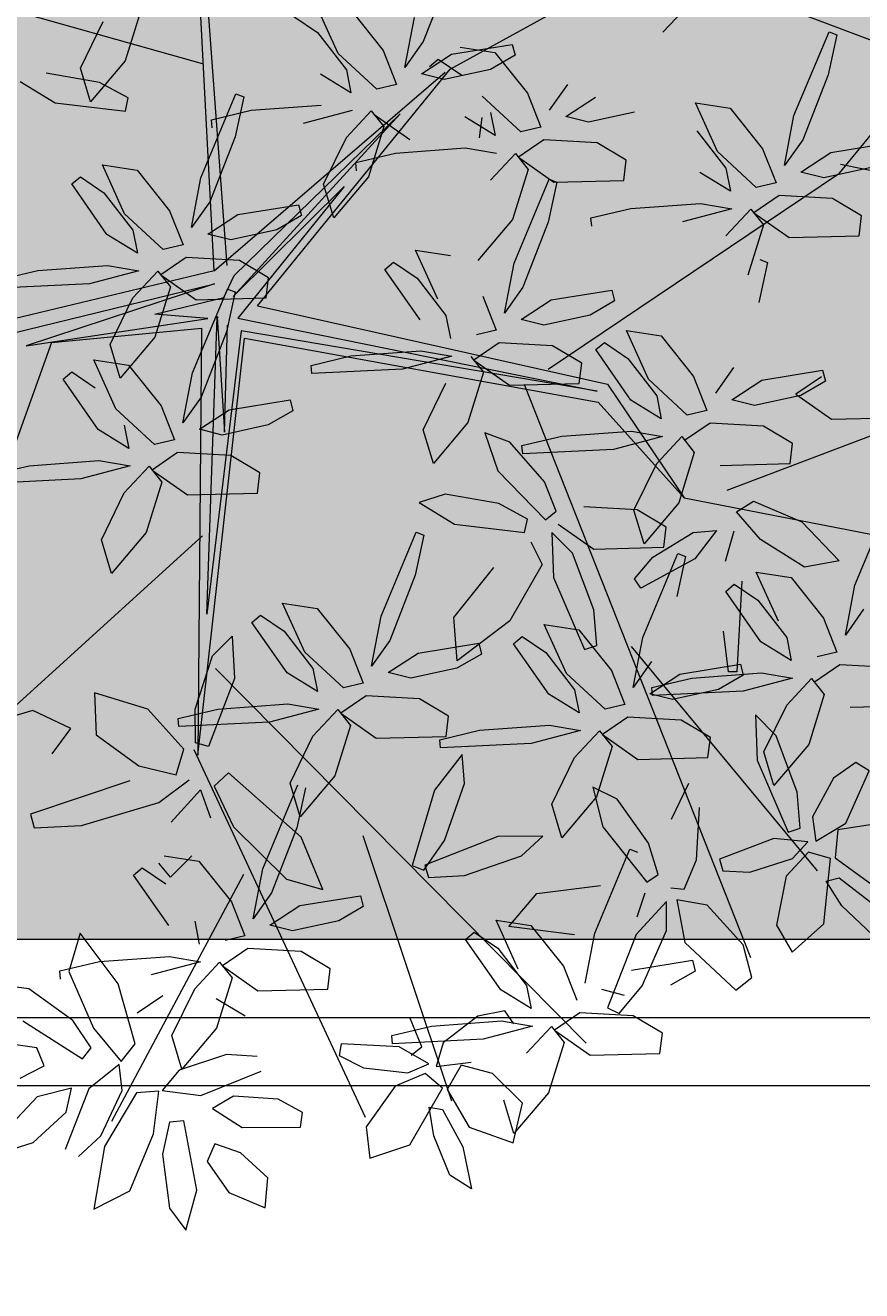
# Model space of a CAD drawing. Header units: millimetres. Extents: x -1567 to 968, y -503 to 481.
# Tile 126 of 145: x -477.54 to -476.48, y -100.86 to -99.25. Entities that reach past the tile are written whole.
import ezdxf

# ---------------------------------------------------------------- set-up
doc = ezdxf.new("R2010")
doc.units = ezdxf.units.MM
doc.layers.get('0').update_dxf_attribs({"lineweight": 0})
doc.layers.add('.', color=7, linetype='Continuous', lineweight=0)
doc.layers.add('cota', color=253, linetype='Continuous', lineweight=0)
doc.layers.add('ARBOLES', color=2, linetype='Continuous')
doc.layers.add('Hatch Jardin', color=64, linetype='Continuous', lineweight=0, true_color=0x729900)
doc.styles.get("Standard").update_dxf_attribs({"font": 'arial.ttf'})

# ---------------------------------------------------------------- blocks, each defined once
blk = doc.blocks.new('ARR2')
at = {"layer": 'ARBOLES', "color": 82, "lineweight": 5, "true_color": 0x49ca12}
for p, q in [((2740.9134, 1214.7457), (2739.7186, 1215.0803)), ((2740.9352, 1214.3642), (2740.9083, 1214.8699)), ((2740.9588, 1214.3743), (2740.9225, 1214.8658)), ((2740.7999, 1214.8436), (2740.7711, 1214.751)), ((2740.6886, 1214.7374), (2740.7306, 1214.8236)), ((2740.7073, 1214.6755), (2740.6886, 1214.7374)), ((2740.7711, 1214.751), (2740.7073, 1214.6755)), ((2740.5776, 1214.7132), (2740.6423, 1214.6736)), ((2740.7238, 1214.7113), (2740.6253, 1214.7284)), ((2740.7768, 1214.6826), (2740.7238, 1214.7113)), ((2740.9106, 1214.5358), (2740.975, 1214.6902)), ((2740.975, 1214.6902), (2740.9894, 1214.6849)), ((2740.6423, 1214.6736), (2740.7715, 1214.6582)), ((2740.7715, 1214.6582), (2740.7768, 1214.6826)), ((2740.9894, 1214.6849), (2740.9734, 1214.6113)), ((2740.93, 1214.6426), (2741.0033, 1214.6599)), ((2740.9314, 1214.6274), (2740.93, 1214.6426)), ((2740.9734, 1214.6113), (2740.9268, 1214.4911)), ((2740.7292, 1214.5596), (2740.7932, 1214.5498)), ((2740.7699, 1214.4695), (2740.7292, 1214.5596)), ((2740.7932, 1214.5498), (2740.8529, 1214.4748)), ((2740.6728, 1214.5242), (2740.6887, 1214.5376)), ((2740.6887, 1214.5376), (2740.7319, 1214.508)), ((2740.8932, 1214.4438), (2740.9106, 1214.5358)), ((2740.7374, 1214.4311), (2740.6728, 1214.5242)), ((2740.7319, 1214.508), (2740.7852, 1214.4391)), ((2740.9268, 1214.4911), (2740.8932, 1214.4438)), ((2740.8411, 1214.4037), (2740.7699, 1214.4695)), ((2740.8529, 1214.4748), (2740.8776, 1214.4122)), ((2740.7852, 1214.4391), (2740.7936, 1214.3967)), ((2740.9653, 1214.4213), (2740.9234, 1214.4319)), ((2740.7936, 1214.3967), (2740.7374, 1214.4311)), ((2740.8776, 1214.4122), (2740.8411, 1214.4037)), ((2740.8833, 1214.389), (2740.8364, 1214.3569)), ((2740.9352, 1214.3642), (2740.2945, 1214.2111)), ((2740.5368, 1214.3474), (2740.6102, 1214.3646)), ((2740.6102, 1214.3646), (2740.7387, 1214.3742)), ((2740.7959, 1214.3643), (2740.7053, 1214.3404)), ((2740.7387, 1214.3742), (2740.7959, 1214.3643)), ((2740.7852, 1214.3145), (2740.8311, 1214.3638)), ((2740.8311, 1214.3638), (2740.8544, 1214.3345)), ((2740.3345, 1214.1933), (2740.9358, 1214.3402)), ((2740.7053, 1214.3404), (2740.5383, 1214.3322)), ((2740.9358, 1214.3402), (2740.5887, 1214.2261)), ((2740.8364, 1214.3569), (2740.9019, 1214.3111)), ((2740.8544, 1214.3345), (2740.8257, 1214.242)), ((2740.7432, 1214.2284), (2740.7852, 1214.3145)), ((2740.5887, 1214.2261), (2740.9234, 1214.2766)), ((2740.9234, 1214.2766), (2740.8256, 1214.2846)), ((2740.6354, 1214.2321), (2740.9114, 1214.2586)), ((2740.6354, 1214.2321), (2740.3772, 1213.5152)), ((2740.7618, 1214.1665), (2740.7432, 1214.2284)), ((2740.8257, 1214.242), (2740.7618, 1214.1665)), ((2740.7134, 1214.2002), (2740.7773, 1214.1904)), ((2740.754, 1214.1101), (2740.7134, 1214.2002)), ((2740.6569, 1214.1648), (2740.6729, 1214.1782)), ((2740.6729, 1214.1782), (2740.716, 1214.1486)), ((2740.7773, 1214.1904), (2740.837, 1214.1154)), ((2740.8773, 1214.0843), (2740.8947, 1214.1764)), ((2740.7216, 1214.0717), (2740.6569, 1214.1648)), ((2740.9109, 1214.1317), (2740.8773, 1214.0843)), ((2740.8252, 1214.0443), (2740.754, 1214.1101)), ((2740.837, 1214.1154), (2740.8618, 1214.0528)), ((2740.7777, 1214.0373), (2740.7216, 1214.0717)), ((2740.7693, 1214.0797), (2740.7777, 1214.0373)), ((2740.8618, 1214.0528), (2740.8252, 1214.0443)), ((2740.5943, 1214.0052), (2740.7228, 1214.0148)), ((2740.7228, 1214.0148), (2740.78, 1214.0049)), ((2740.8675, 1214.0295), (2740.8205, 1213.9974)), ((2740.5209, 1213.988), (2740.5943, 1214.0052)), ((2740.78, 1214.0049), (2740.6894, 1213.981)), ((2740.7693, 1213.9551), (2740.8152, 1214.0044)), ((2740.8152, 1214.0044), (2740.8386, 1213.9751)), ((2740.8205, 1213.9974), (2740.886, 1213.9517)), ((2740.6894, 1213.981), (2740.5224, 1213.9728)), ((2740.8386, 1213.9751), (2740.8098, 1213.8825)), ((2740.7273, 1213.869), (2740.7693, 1213.9551)), ((2740.8098, 1213.8825), (2740.746, 1213.807)), ((2740.746, 1213.807), (2740.7273, 1213.869)), ((2740.7145, 1213.5871), (2740.7177, 1213.5098)), ((2740.8127, 1213.5568), (2740.7145, 1213.5871)), ((2740.6007, 1213.5547), (2740.485, 1213.5199)), ((2740.6711, 1213.5211), (2740.6007, 1213.5547)), ((2740.6365, 1213.4749), (2740.6711, 1213.5211)), ((2740.7177, 1213.5098), (2740.7962, 1213.4524)), ((2740.7793, 1213.4252), (2740.5966, 1213.3638)), ((2740.5966, 1213.3638), (2740.6033, 1213.3383)), ((2740.6033, 1213.3383), (2740.6909, 1213.3429)), ((2740.6882, 1213.1446), (2740.667, 1213.0735)), ((2740.6506, 1213.0747), (2740.724, 1213.0919)), ((2740.652, 1213.0595), (2740.6506, 1213.0747)), ((2740.667, 1213.0735), (2740.7129, 1212.9693)), ((2740.5936, 1213.0419), (2740.5432, 1213.0483)), ((2740.6745, 1212.9832), (2740.5936, 1213.0419)), ((2740.5828, 1212.983), (2740.6923, 1212.9126)), ((2740.7087, 1212.9332), (2740.6745, 1212.9832)), ((2740.6081, 1212.9329), (2740.5392, 1212.9429)), ((2740.6218, 1212.8999), (2740.6081, 1212.9329)), ((2740.6923, 1212.9126), (2740.7087, 1212.9332)), ((2740.5775, 1212.8772), (2740.6218, 1212.8999)), ((2740.6723, 1212.8587), (2740.6091, 1212.8428)), ((2740.7043, 1212.8577), (2740.6605, 1212.7461)), ((2740.6623, 1212.8146), (2740.6723, 1212.8587)), ((2740.6091, 1212.8428), (2740.5356, 1212.7647)), ((2740.6018, 1212.7589), (2740.6623, 1212.8146)), ((2740.5532, 1212.7432), (2740.6018, 1212.7589))]:
    blk.add_line(p, q, dxfattribs=at)
at = {"layer": 'ARBOLES', "color": 86, "lineweight": 5, "true_color": 0x1a760a}
for p, q in [((2741.3693, 1214.7358), (2741.7422, 1214.9411)), ((2741.7609, 1214.8039), (2741.8498, 1214.897)), ((2741.3718, 1214.7631), (2741.4836, 1214.7814)), ((2741.4836, 1214.7814), (2741.4889, 1214.7612)), ((2741.388, 1214.7761), (2741.4519, 1214.7663)), ((2741.4889, 1214.7612), (2741.4436, 1214.735)), ((2741.4519, 1214.7663), (2741.5116, 1214.6913)), ((2741.4436, 1214.735), (2741.3584, 1214.7165)), ((2741.5116, 1214.6913), (2741.5364, 1214.6287)), ((2741.5855, 1214.7076), (2741.552, 1214.6603)), ((2741.4999, 1214.6202), (2741.4287, 1214.686)), ((2741.5822, 1214.6484), (2741.6374, 1214.6843)), ((2741.8213, 1214.6739), (2741.8852, 1214.6641)), ((2741.862, 1214.5838), (2741.8213, 1214.6739)), ((2741.4523, 1214.6132), (2741.3962, 1214.6476)), ((2741.4237, 1214.6095), (2741.4282, 1214.6467)), ((2741.444, 1214.6556), (2741.4523, 1214.6132)), ((2741.6241, 1214.6378), (2741.5822, 1214.6484)), ((2741.7092, 1214.6562), (2741.6241, 1214.6378)), ((2741.5364, 1214.6287), (2741.4999, 1214.6202)), ((2741.8239, 1214.6223), (2741.8772, 1214.5534)), ((2741.5421, 1214.6055), (2741.4952, 1214.5734)), ((2741.6404, 1214.5999), (2741.5421, 1214.6055)), ((2741.6938, 1214.568), (2741.6404, 1214.5999)), ((2741.3974, 1214.5907), (2741.4546, 1214.5808)), ((2741.444, 1214.531), (2741.4898, 1214.5803)), ((2741.4898, 1214.5803), (2741.5132, 1214.551)), ((2741.4952, 1214.5734), (2741.5606, 1214.5276)), ((2741.5132, 1214.551), (2741.4844, 1214.4585)), ((2741.6893, 1214.5307), (2741.6938, 1214.568)), ((2741.8772, 1214.5534), (2741.8856, 1214.511)), ((2741.4872, 1214.3786), (2741.5517, 1214.5329)), ((2741.566, 1214.5277), (2741.55, 1214.454)), ((2741.5517, 1214.5329), (2741.566, 1214.5277)), ((2741.5606, 1214.5276), (2741.6893, 1214.5307)), ((2741.8856, 1214.511), (2741.8295, 1214.5454)), ((2741.6288, 1214.4617), (2741.7022, 1214.4789)), ((2741.7022, 1214.4789), (2741.8307, 1214.4885)), ((2741.8879, 1214.4786), (2741.7973, 1214.4547)), ((2741.8307, 1214.4885), (2741.8879, 1214.4786)), ((2741.4844, 1214.4585), (2741.4206, 1214.383)), ((2741.6303, 1214.4465), (2741.6288, 1214.4617)), ((2741.55, 1214.454), (2741.5034, 1214.3339)), ((2741.3059, 1214.4024), (2741.3698, 1214.3926)), ((2741.3465, 1214.3123), (2741.3059, 1214.4024)), ((2741.4698, 1214.2865), (2741.4872, 1214.3786)), ((2741.3085, 1214.3507), (2741.3618, 1214.2818)), ((2741.4295, 1214.3176), (2741.4543, 1214.255)), ((2741.5034, 1214.3339), (2741.4698, 1214.2865)), ((2741.5552, 1214.3106), (2741.6671, 1214.3289)), ((2741.6671, 1214.3289), (2741.6723, 1214.3087)), ((2741.5001, 1214.2747), (2741.5552, 1214.3106)), ((2741.6723, 1214.3087), (2741.627, 1214.2825)), ((2741.3618, 1214.2818), (2741.3702, 1214.2395)), ((2741.5419, 1214.264), (2741.5001, 1214.2747)), ((2741.627, 1214.2825), (2741.5419, 1214.264)), ((2741.4543, 1214.255), (2741.4177, 1214.2465)), ((2741.6939, 1214.2545), (2741.7579, 1214.2447)), ((2741.7346, 1214.1645), (2741.6939, 1214.2545)), ((2741.4599, 1214.2317), (2741.413, 1214.1996)), ((2741.5582, 1214.2261), (2741.4599, 1214.2317)), ((2741.6117, 1214.1942), (2741.5582, 1214.2261)), ((2741.6375, 1214.2191), (2741.6534, 1214.2325)), ((2741.6534, 1214.2325), (2741.6966, 1214.2029)), ((2741.7579, 1214.2447), (2741.8176, 1214.1698)), ((2741.3725, 1214.2071), (2741.2819, 1214.1832)), ((2741.3153, 1214.217), (2741.3725, 1214.2071)), ((2741.4077, 1214.2066), (2741.4311, 1214.1773)), ((2741.413, 1214.1996), (2741.4785, 1214.1539)), ((2741.7021, 1214.126), (2741.6375, 1214.2191)), ((2741.6966, 1214.2029), (2741.7499, 1214.134)), ((2741.4311, 1214.1773), (2741.4023, 1214.0847)), ((2741.6072, 1214.157), (2741.6117, 1214.1942)), ((2741.3198, 1214.0712), (2741.3618, 1214.1573)), ((2741.4785, 1214.1539), (2741.6072, 1214.157)), ((2741.5062, 1214.1534), (2741.9224, 1213.0996)), ((2741.6594, 1214.1552), (2741.8003, 1213.9461)), ((2741.8058, 1214.0986), (2741.7346, 1214.1645)), ((2741.8176, 1214.1698), (2741.8423, 1214.1071)), ((2741.7499, 1214.134), (2741.7583, 1214.0916)), ((2741.6422, 1214.1223), (2741.8003, 1213.9461)), ((2741.7583, 1214.0916), (2741.7021, 1214.126)), ((2741.8423, 1214.1071), (2741.8058, 1214.0986)), ((2741.4023, 1214.0847), (2741.3385, 1214.0092)), ((2741.3385, 1214.0092), (2741.3198, 1214.0712)), ((2741.4336, 1214.0656), (2741.4573, 1213.9959)), ((2741.4793, 1214.0484), (2741.4336, 1214.0656)), ((2741.5015, 1214.0423), (2741.5749, 1214.0596)), ((2741.5749, 1214.0596), (2741.7034, 1214.0691)), ((2741.7606, 1214.0592), (2741.67, 1214.0353)), ((2741.7034, 1214.0691), (2741.7606, 1214.0592)), ((2741.5429, 1213.9756), (2741.4793, 1214.0484)), ((2741.503, 1214.0271), (2741.5015, 1214.0423)), ((2741.7499, 1214.0095), (2741.7958, 1214.0588)), ((2741.7958, 1214.0588), (2741.8191, 1214.0294)), ((2741.67, 1214.0353), (2741.503, 1214.0271)), ((2741.8191, 1214.0294), (2741.7904, 1213.9369)), ((2741.4573, 1213.9959), (2741.5452, 1213.9058)), ((2741.7079, 1213.9233), (2741.7499, 1214.0095)), ((2741.5648, 1213.9214), (2741.5429, 1213.9756)), ((2741.3603, 1213.9527), (2741.3126, 1213.9375)), ((2741.4588, 1213.9356), (2741.3603, 1213.9527)), ((2741.3126, 1213.9375), (2741.3773, 1213.8979)), ((2741.5118, 1213.9069), (2741.4588, 1213.9356)), ((2741.5452, 1213.9058), (2741.5648, 1213.9214)), ((2741.7138, 1213.9242), (2741.6155, 1213.9298)), ((2741.7265, 1213.8614), (2741.7079, 1213.9233)), ((2741.7673, 1213.8923), (2741.7138, 1213.9242)), ((2741.7904, 1213.9369), (2741.7265, 1213.8614)), ((2741.3773, 1213.8979), (2741.5065, 1213.8825)), ((2741.5065, 1213.8825), (2741.5118, 1213.9069)), ((2741.5686, 1213.8977), (2741.634, 1213.8519)), ((2741.2422, 1213.7283), (2741.3067, 1213.8826)), ((2741.321, 1213.8774), (2741.305, 1213.8037)), ((2741.3067, 1213.8826), (2741.321, 1213.8774)), ((2741.557, 1213.8823), (2741.56, 1213.7993)), ((2741.5947, 1213.8441), (2741.557, 1213.8823)), ((2741.7628, 1213.8551), (2741.7673, 1213.8923)), ((2741.5181, 1213.8651), (2741.5386, 1213.8235)), ((2741.634, 1213.8519), (2741.7628, 1213.8551)), ((2741.6338, 1213.7401), (2741.5947, 1213.8441)), ((2741.7089, 1213.7968), (2741.7429, 1213.8367)), ((2741.7241, 1213.6891), (2741.7885, 1213.8435)), ((2741.305, 1213.8037), (2741.2584, 1213.6836)), ((2741.3763, 1213.7255), (2741.4497, 1213.818)), ((2741.5386, 1213.8235), (2741.4794, 1213.7197)), ((2741.56, 1213.7993), (2741.6169, 1213.6665)), ((2741.7205, 1213.7795), (2741.7089, 1213.7968)), ((2741.6393, 1213.674), (2741.6338, 1213.7401)), ((2741.2248, 1213.6363), (2741.2422, 1213.7283)), ((2741.3824, 1213.6459), (2741.3763, 1213.7255)), ((2741.4794, 1213.7197), (2741.3824, 1213.6459)), ((2741.5427, 1213.713), (2741.6067, 1213.7031)), ((2741.5834, 1213.6229), (2741.5427, 1213.713)), ((2741.4862, 1213.6775), (2741.5022, 1213.6909)), ((2741.5022, 1213.6909), (2741.5454, 1213.6613)), ((2741.6067, 1213.7031), (2741.6664, 1213.6282)), ((2741.7067, 1213.5971), (2741.7241, 1213.6891)), ((2741.882, 1213.6257), (2741.8726, 1213.7005)), ((2741.9892, 1213.6888), (2741.9976, 1213.6464)), ((2741.1845, 1213.6673), (2741.2093, 1213.6047)), ((2741.2584, 1213.6836), (2741.2248, 1213.6363)), ((2741.3103, 1213.6603), (2741.4221, 1213.6786)), ((2741.4221, 1213.6786), (2741.4273, 1213.6584)), ((2741.5509, 1213.5844), (2741.4862, 1213.6775)), ((2741.6169, 1213.6665), (2741.6393, 1213.674)), ((2741.7026, 1213.6723), (2742.0451, 1213.2589)), ((2741.9976, 1213.6464), (2741.9414, 1213.6808)), ((2741.2551, 1213.6244), (2741.3103, 1213.6603)), ((2741.4273, 1213.6584), (2741.382, 1213.6322)), ((2741.5454, 1213.6613), (2741.5987, 1213.5924)), ((2741.7402, 1213.6445), (2741.7067, 1213.5971)), ((2741.7921, 1213.6211), (2741.904, 1213.6395)), ((2741.904, 1213.6395), (2741.9092, 1213.6193)), ((2742.0816, 1213.6619), (2742.0451, 1213.6534)), ((2741.2969, 1213.6137), (2741.2551, 1213.6244)), ((2741.382, 1213.6322), (2741.2969, 1213.6137)), ((2741.6546, 1213.5571), (2741.5834, 1213.6229)), ((2741.6664, 1213.6282), (2741.6911, 1213.5655)), ((2741.7369, 1213.5853), (2741.7921, 1213.6211)), ((2741.8142, 1213.6143), (2741.9427, 1213.6239)), ((2741.9092, 1213.6193), (2741.8639, 1213.593)), ((2741.8973, 1213.6255), (2741.882, 1213.6257)), ((2741.9427, 1213.6239), (2741.9999, 1213.614)), ((2742.0873, 1213.6387), (2742.0404, 1213.6066)), ((2742.1856, 1213.6331), (2742.0873, 1213.6387)), ((2741.2093, 1213.6047), (2741.1728, 1213.5962)), ((2741.7408, 1213.5971), (2741.8142, 1213.6143)), ((2741.7423, 1213.5819), (2741.7408, 1213.5971)), ((2741.8639, 1213.593), (2741.7788, 1213.5746)), ((2741.9999, 1213.614), (2741.9093, 1213.5901)), ((2741.9892, 1213.5642), (2742.0351, 1213.6136)), ((2742.0351, 1213.6136), (2742.0584, 1213.5842)), ((2741.215, 1213.5814), (2741.168, 1213.5493)), ((2741.3132, 1213.5759), (2741.215, 1213.5814)), ((2741.3667, 1213.544), (2741.3132, 1213.5759)), ((2741.607, 1213.55), (2741.5509, 1213.5844)), ((2741.5987, 1213.5924), (2741.607, 1213.55)), ((2741.7788, 1213.5746), (2741.7369, 1213.5853)), ((2741.9093, 1213.5901), (2741.7423, 1213.5819)), ((2742.0584, 1213.5842), (2742.0297, 1213.4917)), ((2741.1627, 1213.5563), (2741.1861, 1213.527)), ((2741.168, 1213.5493), (2741.2335, 1213.5036)), ((2741.6911, 1213.5655), (2741.6546, 1213.5571)), ((2741.9318, 1213.5462), (2741.9348, 1213.4632)), ((2741.9696, 1213.508), (2741.9318, 1213.5462)), ((2741.9472, 1213.4781), (2741.9892, 1213.5642)), ((2742.1058, 1213.5608), (2742.2346, 1213.5639)), ((2741.1861, 1213.527), (2741.1573, 1213.4344)), ((2741.3622, 1213.5067), (2741.3667, 1213.544)), ((2741.4237, 1213.518), (2741.5522, 1213.5276)), ((2741.5522, 1213.5276), (2741.6094, 1213.5176)), ((2741.6968, 1213.5423), (2741.6499, 1213.5102)), ((2741.7951, 1213.5367), (2741.6968, 1213.5423)), ((2741.8486, 1213.5048), (2741.7951, 1213.5367)), ((2741.2335, 1213.5036), (2741.3622, 1213.5067)), ((2741.3503, 1213.5007), (2741.4237, 1213.518)), ((2741.3517, 1213.4855), (2741.3503, 1213.5007)), ((2741.6094, 1213.5176), (2741.5188, 1213.4937)), ((2741.5987, 1213.4679), (2741.6446, 1213.5172)), ((2741.6446, 1213.5172), (2741.6679, 1213.4879)), ((2741.6499, 1213.5102), (2741.7153, 1213.4644)), ((2741.844, 1213.4676), (2741.8486, 1213.5048)), ((2742.0086, 1213.404), (2741.9696, 1213.508)), ((2741.5188, 1213.4937), (2741.3517, 1213.4855)), ((2741.6679, 1213.4879), (2741.6391, 1213.3953)), ((2741.9658, 1213.4162), (2741.9472, 1213.4781)), ((2742.0297, 1213.4917), (2741.9658, 1213.4162)), ((2741.3916, 1213.4732), (2741.3406, 1213.4076)), ((2741.396, 1213.4197), (2741.3916, 1213.4732)), ((2741.5567, 1213.3817), (2741.5987, 1213.4679)), ((2741.7153, 1213.4644), (2741.844, 1213.4676)), ((2741.9348, 1213.4632), (2741.9917, 1213.3304)), ((2742.1166, 1213.4588), (2742.0752, 1213.4296)), ((2742.1413, 1213.4433), (2742.1166, 1213.4588)), ((2742.0752, 1213.4296), (2742.0366, 1213.3588)), ((2742.0982, 1213.3471), (2742.1413, 1213.4433)), ((2741.3406, 1213.4076), (2741.2992, 1213.2692)), ((2741.3593, 1213.3148), (2741.396, 1213.4197)), ((2741.632, 1213.4135), (2741.6504, 1213.3399)), ((2741.6767, 1213.3909), (2741.632, 1213.4135)), ((2741.8081, 1213.4202), (2741.7762, 1213.3538)), ((2741.6391, 1213.3953), (2741.5753, 1213.3198)), ((2741.735, 1213.3098), (2741.6767, 1213.3909)), ((2742.0141, 1213.3379), (2742.0086, 1213.404)), ((2741.5753, 1213.3198), (2741.5567, 1213.3817)), ((2741.823, 1213.2793), (2741.8287, 1213.3759)), ((2741.6504, 1213.3399), (2741.7318, 1213.2384)), ((2741.9917, 1213.3304), (2742.0141, 1213.3379)), ((2742.0366, 1213.3588), (2742.0428, 1213.3136)), ((2742.0428, 1213.3136), (2742.0982, 1213.3471)), ((2742.1426, 1213.3436), (2742.0835, 1213.3346)), ((2741.2088, 1213.3241), (2741.3717, 1212.8358)), ((2741.3211, 1213.2606), (2741.3593, 1213.3148)), ((2741.4573, 1213.3225), (2741.3229, 1213.2693)), ((2741.5403, 1213.3232), (2741.4573, 1213.3225)), ((2741.501, 1213.2866), (2741.5403, 1213.3232)), ((2741.9658, 1213.3187), (2741.8656, 1213.2806)), ((2742.0284, 1213.3123), (2741.9658, 1213.3187)), ((2742.0835, 1213.3346), (2742.0784, 1213.2833)), ((2741.6357, 1213.1444), (2741.7001, 1213.2988)), ((2741.7001, 1213.2988), (2741.7145, 1213.2935)), ((2741.7527, 1213.2522), (2741.735, 1213.3098)), ((2742.0296, 1213.2933), (2741.9882, 1213.2496)), ((2741.9997, 1213.2816), (2742.0284, 1213.3123)), ((2742.0698, 1213.282), (2742.0296, 1213.2933)), ((2741.2992, 1213.2692), (2741.3211, 1213.2606)), ((2741.3229, 1213.2693), (2741.3298, 1213.2467)), ((2741.396, 1213.2504), (2741.501, 1213.2866)), ((2741.8006, 1213.2254), (2741.823, 1213.2793)), ((2741.8656, 1213.2806), (2741.8714, 1213.2591)), ((2741.9212, 1213.2569), (2741.9997, 1213.2816)), ((2742.0575, 1213.1617), (2742.0698, 1213.282)), ((2742.0784, 1213.2833), (2742.1438, 1213.2359)), ((2741.3298, 1213.2467), (2741.396, 1213.2504)), ((2741.7318, 1213.2384), (2741.7527, 1213.2522)), ((2741.8714, 1213.2591), (2741.9212, 1213.2569)), ((2741.9882, 1213.2496), (2741.9701, 1213.1593)), ((2742.0617, 1213.2399), (2742.0856, 1213.246)), ((2742.0856, 1213.246), (2742.148, 1213.1986)), ((2741.5289, 1213.2177), (2741.6461, 1213.2322)), ((2741.7757, 1213.2279), (2741.8006, 1213.2254)), ((2742.0909, 1213.1949), (2742.0617, 1213.2399)), ((2741.2042, 1213.2134), (2741.2095, 1213.1932)), ((2741.4775, 1213.1566), (2741.5289, 1213.2177)), ((2741.7677, 1213.2029), (2741.7117, 1213.1416)), ((2741.7279, 1213.2179), (2741.7133, 1213.1739)), ((2741.7678, 1213.1492), (2741.7677, 1213.2029)), ((2741.7868, 1213.2057), (2741.8014, 1213.1273)), ((2741.8427, 1213.1958), (2741.7868, 1213.2057)), ((2741.2095, 1213.1932), (2741.1642, 1213.167)), ((2741.9089, 1213.1229), (2741.8427, 1213.1958)), ((2742.1469, 1213.141), (2742.0909, 1213.1949)), ((2741.4543, 1213.1682), (2741.5183, 1213.1584)), ((2741.495, 1213.0781), (2741.4543, 1213.1682)), ((2741.5984, 1213.1413), (2741.4775, 1213.1566)), ((2741.5183, 1213.1584), (2741.578, 1213.0834)), ((2741.9701, 1213.1593), (2741.9995, 1213.1096)), ((2741.9995, 1213.1096), (2742.0575, 1213.1617)), ((2741.3979, 1213.1328), (2741.4138, 1213.1462)), ((2741.4625, 1213.0397), (2741.3979, 1213.1328)), ((2741.4138, 1213.1462), (2741.457, 1213.1166)), ((2741.6183, 1213.0524), (2741.6357, 1213.1444)), ((2741.7117, 1213.1416), (2741.6592, 1213.007)), ((2741.7228, 1213.0476), (2741.7678, 1213.1492)), ((2741.8014, 1213.1273), (2741.8954, 1213.0393)), ((2741.1488, 1213.0788), (2741.0954, 1213.1107)), ((2741.457, 1213.1166), (2741.5103, 1213.0477)), ((2741.9247, 1213.0627), (2741.9089, 1213.1229)), ((2741.578, 1213.0834), (2741.6027, 1213.0208)), ((2741.7037, 1213.0764), (2741.8156, 1213.0947)), ((2741.8156, 1213.0947), (2741.8208, 1213.0745)), ((2741.1443, 1213.0415), (2741.1488, 1213.0788)), ((2741.8208, 1213.0745), (2741.7755, 1213.0483)), ((2741.8954, 1213.0393), (2741.9247, 1213.0627)), ((2741.5187, 1213.0053), (2741.4625, 1213.0397)), ((2741.5103, 1213.0477), (2741.5187, 1213.0053)), ((2741.6904, 1213.0298), (2741.6486, 1213.0405)), ((2741.6804, 1212.9966), (2741.7228, 1213.0476)), ((2741.3172, 1212.935), (2741.2954, 1212.9893)), ((2741.4206, 1212.9917), (2741.3566, 1212.9426)), ((2741.4703, 1213.0015), (2741.4206, 1212.9917)), ((2741.4866, 1212.9773), (2741.4703, 1213.0015)), ((2741.6084, 1212.9976), (2741.5615, 1212.9655)), ((2741.7067, 1212.992), (2741.6084, 1212.9976)), ((2741.6592, 1213.007), (2741.6804, 1212.9966)), ((2741.7602, 1212.9601), (2741.7067, 1212.992)), ((2741.2619, 1212.956), (2741.3353, 1212.9732)), ((2741.3353, 1212.9732), (2741.4638, 1212.9828)), ((2741.521, 1212.9729), (2741.4304, 1212.949)), ((2741.4638, 1212.9828), (2741.521, 1212.9729)), ((2741.5103, 1212.9231), (2741.5562, 1212.9724)), ((2741.5562, 1212.9724), (2741.5795, 1212.9431)), ((2741.5615, 1212.9655), (2741.627, 1212.9197)), ((2741.1686, 1212.9408), (2741.1651, 1212.9188)), ((2741.2755, 1212.9348), (2741.1686, 1212.9408)), ((2741.2634, 1212.9408), (2741.2619, 1212.956)), ((2741.4304, 1212.949), (2741.2634, 1212.9408)), ((2741.3566, 1212.9426), (2741.3439, 1212.8989)), ((2741.5795, 1212.9431), (2741.5508, 1212.8505)), ((2741.7557, 1212.9228), (2741.7602, 1212.9601)), ((2741.1651, 1212.9188), (2741.2097, 1212.8965)), ((2741.3302, 1212.9035), (2741.2755, 1212.9348)), ((2741.2977, 1212.9194), (2741.3172, 1212.935)), ((2741.627, 1212.9197), (2741.7557, 1212.9228)), ((2741.2097, 1212.8965), (2741.2914, 1212.8872)), ((2741.2914, 1212.8872), (2741.3302, 1212.9035)), ((2741.3439, 1212.8989), (2741.4081, 1212.9069)), ((2741.3896, 1212.9015), (2741.3641, 1212.8567)), ((2741.4472, 1212.8857), (2741.3896, 1212.9015)), ((2741.3235, 1212.8857), (2741.2679, 1212.8626)), ((2741.3556, 1212.859), (2741.3235, 1212.8857)), ((2741.5028, 1212.8314), (2741.4472, 1212.8857)), ((2741.2679, 1212.8626), (2741.2147, 1212.7875)), ((2741.2955, 1212.7542), (2741.3556, 1212.859)), ((2741.3641, 1212.8567), (2741.4045, 1212.7868)), ((2741.5508, 1212.8505), (2741.4869, 1212.7751)), ((2741.0974, 1212.8143), (2741.0525, 1212.8388)), ((2741.3311, 1212.8239), (2741.3554, 1212.8197)), ((2741.3395, 1212.7709), (2741.3311, 1212.8239)), ((2741.4869, 1212.7751), (2741.4683, 1212.837)), ((2741.4852, 1212.7581), (2741.5028, 1212.8314)), ((2741.0939, 1212.7868), (2741.0974, 1212.8143)), ((2741.3554, 1212.8197), (2741.3931, 1212.751)), ((2741.2147, 1212.7875), (2741.2213, 1212.7302)), ((2741.4045, 1212.7868), (2741.4852, 1212.7581)), ((2741.2213, 1212.7302), (2741.2955, 1212.7542)), ((2741.3688, 1212.6988), (2741.3395, 1212.7709)), ((2741.3931, 1212.751), (2741.4085, 1212.6733)), ((2741.0286, 1212.6386), (2741.0335, 1212.6938)), ((2741.4085, 1212.6733), (2741.3688, 1212.6988))]:
    blk.add_line(p, q, dxfattribs=at)
at = {"layer": 'ARBOLES', "color": 88, "lineweight": 5, "true_color": 0x0d3805}
for p, q in [((2741.7422, 1214.9411), (2742.4277, 1214.6823)), ((2742.0863, 1214.5442), (2742.3668, 1214.8866)), ((2742.0026, 1214.6501), (2742.0671, 1214.8044)), ((2742.0814, 1214.7992), (2742.0654, 1214.7255)), ((2742.0671, 1214.8044), (2742.0814, 1214.7992)), ((2742.0654, 1214.7255), (2742.0188, 1214.6054)), ((2741.8852, 1214.6641), (2741.9449, 1214.5891)), ((2741.9852, 1214.558), (2742.0026, 1214.6501)), ((2742.0188, 1214.6054), (2741.9852, 1214.558)), ((2742.0707, 1214.5821), (2742.1825, 1214.6004)), ((2741.9332, 1214.518), (2741.862, 1214.5838)), ((2741.9449, 1214.5891), (2741.9697, 1214.5265)), ((2742.0155, 1214.5462), (2742.0707, 1214.5821)), ((2742.1424, 1214.554), (2742.0573, 1214.5355)), ((2742.088, 1214.5607), (2742.4728, 1214.4827)), ((2741.5502, 1214.183), (2742.0863, 1214.5442)), ((2741.9697, 1214.5265), (2741.9332, 1214.518)), ((2742.0573, 1214.5355), (2742.0155, 1214.5462)), ((2741.9754, 1214.5032), (2741.9284, 1214.4711)), ((2742.0736, 1214.4977), (2741.9754, 1214.5032)), ((2742.1271, 1214.4658), (2742.0736, 1214.4977)), ((2741.8772, 1214.4288), (2741.9231, 1214.4781)), ((2741.9231, 1214.4781), (2741.9465, 1214.4488)), ((2741.9284, 1214.4711), (2741.9939, 1214.4254)), ((2742.1226, 1214.4285), (2742.1271, 1214.4658)), ((2741.9465, 1214.4488), (2741.9177, 1214.3562)), ((2741.9939, 1214.4254), (2742.1226, 1214.4285)), ((2741.9541, 1214.3798), (2741.9381, 1214.3062)), ((2741.9397, 1214.3851), (2741.9541, 1214.3798)), ((2741.8915, 1214.1861), (2741.8579, 1214.1387)), ((2741.9433, 1214.1627), (2742.0552, 1214.1811)), ((2742.0552, 1214.1811), (2742.0604, 1214.1609)), ((2741.8881, 1214.1269), (2741.9433, 1214.1627)), ((2742.0531, 1214.1691), (2742.0062, 1214.137)), ((2742.0604, 1214.1609), (2742.0151, 1214.1346)), ((2742.0151, 1214.1346), (2741.93, 1214.1162)), ((2742.0062, 1214.137), (2742.0717, 1214.0912)), ((2741.93, 1214.1162), (2741.8881, 1214.1269)), ((2741.848, 1214.0839), (2741.8011, 1214.0518)), ((2741.9463, 1214.0783), (2741.848, 1214.0839)), ((2741.8793, 1213.96), (2742.2455, 1214.0994)), ((2742.0717, 1214.0912), (2742.2004, 1214.0943)), ((2741.9998, 1214.0464), (2741.9463, 1214.0783)), ((2741.9953, 1214.0092), (2741.9998, 1214.0464)), ((2741.8666, 1214.006), (2741.9953, 1214.0092)), ((2741.8003, 1213.9461), (2742.1503, 1213.8779)), ((2741.8967, 1213.9201), (2741.9283, 1213.9402)), ((2741.9409, 1213.8692), (2741.8967, 1213.9201)), ((2741.9283, 1213.9402), (2742.0173, 1213.9018)), ((2742.1146, 1213.7855), (2742.179, 1213.9399)), ((2742.0173, 1213.9018), (2742.0857, 1213.8304)), ((2741.7429, 1213.8367), (2741.817, 1213.8824)), ((2741.817, 1213.8824), (2741.86, 1213.8862)), ((2741.86, 1213.8862), (2741.8199, 1213.834)), ((2741.8766, 1213.8293), (2741.8925, 1213.8851)), ((2742.0221, 1213.8184), (2741.9409, 1213.8692)), ((2741.8199, 1213.834), (2741.7205, 1213.7795)), ((2741.8029, 1213.8382), (2741.7869, 1213.7646)), ((2741.7885, 1213.8435), (2741.8029, 1213.8382)), ((2742.0857, 1213.8304), (2742.0221, 1213.8184)), ((2741.9332, 1213.8093), (2741.9972, 1213.7995)), ((2741.9739, 1213.7192), (2741.9332, 1213.8093)), ((2741.8768, 1213.7739), (2741.8927, 1213.7873)), ((2741.8927, 1213.7873), (2741.9359, 1213.7577)), ((2741.9067, 1213.7925), (2741.8973, 1213.6255)), ((2741.9972, 1213.7995), (2742.0569, 1213.7245)), ((2742.0972, 1213.6935), (2742.1146, 1213.7855)), ((2741.9414, 1213.6808), (2741.8768, 1213.7739)), ((2741.9359, 1213.7577), (2741.9892, 1213.6888)), ((2742.1308, 1213.7408), (2742.0972, 1213.6935)), ((2742.0569, 1213.7245), (2742.0816, 1213.6619))]:
    blk.add_line(p, q, dxfattribs=at)
at = {"layer": 'ARBOLES', "color": 74, "lineweight": 5, "true_color": 0x4bb521}
for p, q in [((2741.3665, 1214.9065), (2741.3199, 1214.7864)), ((2741.1631, 1214.7648), (2741.1224, 1214.8549)), ((2741.0819, 1214.8328), (2741.1251, 1214.8032)), ((2741.1863, 1214.8451), (2741.246, 1214.7701)), ((2741.2863, 1214.739), (2741.3037, 1214.8311)), ((2741.1251, 1214.8032), (2741.1783, 1214.7343)), ((2741.3199, 1214.7864), (2741.2863, 1214.739)), ((2741.2343, 1214.699), (2741.1631, 1214.7648)), ((2741.246, 1214.7701), (2741.2708, 1214.7075)), ((2741.3166, 1214.7272), (2741.3718, 1214.7631)), ((2741.3315, 1214.7407), (2741.3475, 1214.7541)), ((2741.3475, 1214.7541), (2741.3907, 1214.7245)), ((2741.1867, 1214.692), (2741.1306, 1214.7263)), ((2741.1783, 1214.7343), (2741.1867, 1214.692)), ((2741.3584, 1214.7165), (2741.3166, 1214.7272)), ((2741.2708, 1214.7075), (2741.2343, 1214.699)), ((2741.0033, 1214.6599), (2741.1318, 1214.6695)), ((2741.189, 1214.6596), (2741.0985, 1214.6357)), ((2741.1783, 1214.6098), (2741.2242, 1214.6591)), ((2741.2242, 1214.6591), (2741.2476, 1214.6298)), ((2741.2296, 1214.6521), (2741.295, 1214.6064)), ((2741.2476, 1214.6298), (2741.2188, 1214.5372)), ((2741.1363, 1214.5237), (2741.1783, 1214.6098)), ((2741.1956, 1214.5639), (2741.269, 1214.5811)), ((2741.269, 1214.5811), (2741.3974, 1214.5907)), ((2741.197, 1214.5487), (2741.1956, 1214.5639)), ((2741.2188, 1214.5372), (2741.155, 1214.4617)), ((2741.155, 1214.4617), (2741.1363, 1214.5237)), ((2740.9786, 1214.4678), (2741.0905, 1214.4861)), ((2741.0905, 1214.4861), (2741.0957, 1214.466)), ((2740.9234, 1214.4319), (2740.9786, 1214.4678)), ((2741.0957, 1214.466), (2741.0504, 1214.4397)), ((2740.9816, 1214.3834), (2740.8833, 1214.389)), ((2741.0351, 1214.3515), (2740.9816, 1214.3834)), ((2741.2494, 1214.3669), (2741.2654, 1214.3803)), ((2741.3141, 1214.2738), (2741.2494, 1214.3669)), ((2741.2654, 1214.3803), (2741.3085, 1214.3507)), ((2740.9528, 1214.315), (2740.9715, 1214.3555)), ((2741.0306, 1214.3142), (2741.0351, 1214.3515)), ((2740.8947, 1214.1764), (2740.9592, 1214.3307)), ((2740.9735, 1214.3255), (2740.9575, 1214.2518)), ((2740.9592, 1214.3307), (2740.9735, 1214.3255)), ((2740.8256, 1214.2846), (2740.9528, 1214.315)), ((2740.9019, 1214.3111), (2741.0306, 1214.3142)), ((2740.9402, 1214.2786), (2740.9538, 1214.0668)), ((2740.9575, 1214.2518), (2740.9109, 1214.1317)), ((2740.9538, 1214.0668), (2740.9593, 1214.2641)), ((2741.1134, 1214.1901), (2741.1868, 1214.2074)), ((2741.1868, 1214.2074), (2741.3153, 1214.217)), ((2741.1149, 1214.1749), (2741.1134, 1214.1901)), ((2741.2819, 1214.1832), (2741.1149, 1214.1749)), ((2740.9076, 1214.0725), (2740.9628, 1214.1084)), ((2740.9628, 1214.1084), (2741.0746, 1214.1267)), ((2741.0798, 1214.1065), (2741.0345, 1214.0803)), ((2741.0746, 1214.1267), (2741.0798, 1214.1065)), ((2740.9494, 1214.0618), (2740.9076, 1214.0725)), ((2741.0345, 1214.0803), (2740.9494, 1214.0618)), ((2740.9657, 1214.024), (2740.8675, 1214.0295)), ((2741.0192, 1213.9921), (2740.9657, 1214.024)), ((2741.0147, 1213.9548), (2741.0192, 1213.9921)), ((2740.886, 1213.9517), (2741.0147, 1213.9548)), ((2741.0609, 1213.7521), (2741.1248, 1213.7423)), ((2741.1016, 1213.662), (2741.0609, 1213.7521)), ((2741.1248, 1213.7423), (2741.1845, 1213.6673)), ((2741.0044, 1213.7167), (2741.0204, 1213.7301)), ((2741.0691, 1213.6236), (2741.0044, 1213.7167)), ((2741.0204, 1213.7301), (2741.0635, 1213.7005)), ((2740.9321, 1213.655), (2740.9682, 1213.6913)), ((2740.9682, 1213.6913), (2740.9723, 1213.6134)), ((2741.0635, 1213.7005), (2741.1168, 1213.6316)), ((2740.9002, 1213.5569), (2740.9321, 1213.655)), ((2741.1728, 1213.5962), (2741.1016, 1213.662)), ((2740.9374, 1213.632), (2741.6198, 1212.9417)), ((2741.1252, 1213.5892), (2741.0691, 1213.6236)), ((2741.1168, 1213.6316), (2741.1252, 1213.5892)), ((2740.9723, 1213.6134), (2740.9243, 1213.4881)), ((2740.8793, 1213.4831), (2740.8127, 1213.5568)), ((2740.8685, 1213.5399), (2740.9418, 1213.5571)), ((2740.9003, 1213.4949), (2740.9002, 1213.5569)), ((2740.9418, 1213.5571), (2741.0703, 1213.5667)), ((2741.1275, 1213.5568), (2741.037, 1213.5329)), ((2741.0703, 1213.5667), (2741.1275, 1213.5568)), ((2741.1168, 1213.507), (2741.1627, 1213.5563)), ((2740.8699, 1213.5247), (2740.8685, 1213.5399)), ((2741.037, 1213.5329), (2740.8699, 1213.5247)), ((2741.0748, 1213.4209), (2741.1168, 1213.507)), ((2740.865, 1213.4358), (2740.8793, 1213.4831)), ((2740.8976, 1213.4825), (2741.2131, 1212.8057)), ((2740.9243, 1213.4881), (2740.9003, 1213.4949)), ((2740.7962, 1213.4524), (2740.865, 1213.4358)), ((2740.9615, 1213.4397), (2740.9349, 1213.4152)), ((2741.095, 1213.3213), (2740.9615, 1213.4397)), ((2741.1573, 1213.4344), (2741.0935, 1213.3589)), ((2740.8332, 1213.3848), (2740.8888, 1213.4267)), ((2740.8555, 1213.3486), (2740.9097, 1213.4086)), ((2740.9097, 1213.4086), (2740.9282, 1213.3565)), ((2740.9349, 1213.4152), (2740.9708, 1213.3404)), ((2741.0243, 1213.2631), (2741.0888, 1213.4174)), ((2741.0935, 1213.3589), (2741.0748, 1213.4209)), ((2741.1031, 1213.4122), (2741.0871, 1213.3385)), ((2740.6909, 1213.3429), (2740.8332, 1213.3848)), ((2740.9708, 1213.3404), (2741.0681, 1213.2439)), ((2741.0871, 1213.3385), (2741.0405, 1213.2184)), ((2741.135, 1213.2246), (2741.095, 1213.3213)), ((2740.8547, 1213.2477), (2740.833, 1213.273)), ((2740.843, 1213.2869), (2740.9069, 1213.2771)), ((2740.8937, 1213.2867), (2740.8547, 1213.2477)), ((2740.9069, 1213.2771), (2740.9666, 1213.2021)), ((2740.9887, 1213.2525), (2740.7458, 1212.7974)), ((2740.7865, 1213.2514), (2740.8025, 1213.2649)), ((2740.8512, 1213.1584), (2740.7865, 1213.2514)), ((2740.8025, 1213.2649), (2740.8457, 1213.2353)), ((2741.007, 1213.171), (2741.0243, 1213.2631)), ((2741.0681, 1213.2439), (2741.135, 1213.2246)), ((2740.9666, 1213.2021), (2740.9914, 1213.1395)), ((2741.0405, 1213.2184), (2741.007, 1213.171)), ((2741.0924, 1213.1951), (2741.2042, 1213.2134)), ((2741.0372, 1213.1592), (2741.0924, 1213.1951)), ((2740.899, 1213.1664), (2740.9073, 1213.124)), ((2741.0791, 1213.1485), (2741.0372, 1213.1592)), ((2741.1642, 1213.167), (2741.0791, 1213.1485)), ((2740.7584, 1213.0511), (2740.6882, 1213.1446)), ((2740.9914, 1213.1395), (2740.9549, 1213.131)), ((2740.9971, 1213.1162), (2740.9502, 1213.0841)), ((2741.0954, 1213.1107), (2740.9971, 1213.1162)), ((2740.724, 1213.0919), (2740.8524, 1213.1015)), ((2740.9096, 1213.0916), (2740.8191, 1213.0677)), ((2740.8524, 1213.1015), (2740.9096, 1213.0916)), ((2740.899, 1213.0418), (2740.9448, 1213.0911)), ((2740.9448, 1213.0911), (2740.9682, 1213.0618)), ((2740.9502, 1213.0841), (2741.0156, 1213.0384)), ((2740.9682, 1213.0618), (2740.9394, 1212.9692)), ((2740.7896, 1212.9404), (2740.7584, 1213.0511)), ((2740.857, 1212.9557), (2740.899, 1213.0418)), ((2741.0156, 1213.0384), (2741.1443, 1213.0415)), ((2740.8403, 1213.0291), (2740.7934, 1212.997)), ((2740.992, 1212.9916), (2740.9385, 1213.0235)), ((2740.7129, 1212.9693), (2740.7635, 1212.9079)), ((2740.9394, 1212.9692), (2740.8756, 1212.8937)), ((2740.7635, 1212.9079), (2740.7896, 1212.9404)), ((2740.8756, 1212.8937), (2740.857, 1212.9557)), ((2740.9578, 1212.9208), (2740.8705, 1212.8919)), ((2741.014, 1212.917), (2740.9578, 1212.9208)), ((2740.7598, 1212.9027), (2740.7043, 1212.8577)), ((2740.7656, 1212.8544), (2740.7598, 1212.9027)), ((2740.8705, 1212.8919), (2740.8394, 1212.8545)), ((2740.9103, 1212.8452), (2741.0214, 1212.8902)), ((2740.7265, 1212.7712), (2740.7656, 1212.8544)), ((2740.7916, 1212.8502), (2740.7328, 1212.7514)), ((2740.8331, 1212.8536), (2740.7916, 1212.8502)), ((2740.8233, 1212.7747), (2740.8331, 1212.8536)), ((2740.8394, 1212.8545), (2740.9103, 1212.8452)), ((2740.9705, 1212.8444), (2740.9316, 1212.8213)), ((2741.0525, 1212.8388), (2740.9705, 1212.8444)), ((2740.9316, 1212.8213), (2740.9865, 1212.7864)), ((2740.8525, 1212.7964), (2740.8398, 1212.7372)), ((2740.8788, 1212.7987), (2740.8525, 1212.7964)), ((2740.9029, 1212.6708), (2740.8788, 1212.7987)), ((2740.9865, 1212.7864), (2741.0939, 1212.7868)), ((2740.685, 1212.733), (2740.7265, 1212.7712)), ((2740.7793, 1212.6696), (2740.8233, 1212.7747)), ((2740.9364, 1212.7563), (2740.922, 1212.7236)), ((2740.9834, 1212.7398), (2740.9364, 1212.7563)), ((2740.7328, 1212.7514), (2740.7132, 1212.6361)), ((2740.8398, 1212.7372), (2740.8528, 1212.6381)), ((2741.0335, 1212.6938), (2740.9834, 1212.7398)), ((2740.922, 1212.7236), (2740.9621, 1212.6668)), ((2740.7132, 1212.6361), (2740.7793, 1212.6696)), ((2740.8828, 1212.5972), (2740.9029, 1212.6708)), ((2740.9621, 1212.6668), (2741.0286, 1212.6386)), ((2740.8528, 1212.6381), (2740.8828, 1212.5972))]:
    blk.add_line(p, q, dxfattribs=at)
at = {"layer": 'ARBOLES', "color": 88, "lineweight": 5, "true_color": 0x193c0b}
for p, q in [((2741.0145, 1214.2999), (2741.3693, 1214.7358)), ((2740.9352, 1214.3642), (2741.3605, 1214.7299)), ((2741.2773, 1214.6535), (2740.9696, 1214.317)), ((2740.9715, 1214.3555), (2741.2773, 1214.6535)), ((2740.9696, 1214.317), (2741.1741, 1214.5194)), ((2741.1741, 1214.5194), (2740.9784, 1214.277)), ((2741.0504, 1214.4397), (2740.9653, 1214.4213)), ((2741.0145, 1214.2999), (2741.6594, 1214.1552)), ((2740.9216, 1213.7321), (2740.9402, 1214.2786)), ((2740.9784, 1214.277), (2741.6403, 1214.1425)), ((2740.9114, 1214.2586), (2740.9047, 1213.4719)), ((2740.9849, 1214.2535), (2740.9216, 1213.7321)), ((2741.6403, 1214.1425), (2740.9849, 1214.2535)), ((2740.9047, 1213.4719), (2740.9909, 1214.2402)), ((2740.9909, 1214.2402), (2741.6422, 1214.1223)), ((2740.9133, 1213.8764), (2740.0653, 1213.1056))]:
    blk.add_line(p, q, dxfattribs=at)
at = {"layer": 'ARBOLES', "color": 82, "lineweight": 9, "true_color": 0x49ca12}
blk.add_circle((2740.9402, 1214.2786), 0.00142, dxfattribs=at)
for s in ['P. de Arq. Enrique Guerrero Hernández.', 'P. de Arq. Adrian A. Romero Arguelles.', 'P. de Arq. Francisco Espitia Ramos.', 'P. de Arq. Hugo Suárez Ramírez.']:
    blk.add_text(s, height=1.6e-15, rotation=33.9755, dxfattribs=at).set_placement((2740.9402, 1214.2786))
blk = doc.blocks.new('TECHO SUM')
at = {"lineweight": 0, "true_color": 0x636466}
h = blk.add_hatch(dxfattribs=at)
h.set_pattern_fill('ANSI31', color=251, scale=0.15, angle=135)
h.set_pattern_definition([(180, (-601.6957, -202.51516), (0, -0.47625), [])])
h.paths.add_polyline_path([(-619.0344, -153.2389), (-619.0344, -174.4689), (-616.6594, -174.4689), (-616.6594, -187.8189), (-611.4194, -187.8189), (-611.4194, -153.2389)])
at = {"color": 18, "lineweight": 5, "true_color": 0x000000}
blk.add_lwpolyline([(-603.3044, -153.2389), (-603.3044, -174.4689), (-605.6794, -174.4689), (-605.6794, -187.8189), (-616.6594, -187.8189), (-616.6594, -174.4689), (-619.0344, -174.4689), (-619.0344, -153.2389), (-603.3044, -153.2389)], dxfattribs=at)

msp = doc.modelspace()

# ---------------------------------------------------------------- hatches: boundary and pattern name
at = {"layer": '.', "true_color": 0x636466, "transparency": 33554559}
h = msp.add_hatch(dxfattribs=at)
h.set_pattern_fill('AR-SAND', color=251, scale=0.0087, angle=-90)
h.set_pattern_definition([(307.5, (-347735.56814, -9281814.34033), (0.425789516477, 0.013920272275), [0, -0.3358896, 0, -0.375666, 0, -0.3590925]), (277.5, (-347735.56814, -9281814.3403), (0.623637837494, -0.39108525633), [0, -0.1812036, 0, -0.3027426, 0, -0.1160145]), (237.5, (-347735.56814, -9281814.06852), (0.00125035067, -0.68816336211), [0, -0.11049, 0, -0.397764, 0, -0.519303]), (227.5, (-347735.56814, -9281814.0685), (0.193948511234, -0.66429411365), [0, -0.055245, 0, -0.2607564, 0, -0.298323])])
edge = h.paths.add_edge_path()
edge.add_line((-476.8974, -122.2911), (-479.0335, -122.2911))
edge.add_line((-479.0335, -122.2911), (-479.3995, -121.925))
edge.add_line((-479.3995, -121.925), (-479.3996, -109.4434))
edge.add_line((-479.3996, -109.4434), (-479.3996, -109.4434))
edge.add_line((-479.3996, -109.4434), (-479.3996, -96.3715))
edge.add_line((-479.3996, -96.3715), (-484.6608, -96.3715))
edge.add_line((-484.6608, -96.3715), (-485.0123, -96.02))
edge.add_line((-485.0123, -96.02), (-485.0123, -84.7861))
edge.add_line((-485.0123, -84.7861), (-485.0123, -55.2911))
edge.add_line((-485.0123, -55.2911), (-477.6986, -55.2911))
edge.add_line((-477.6986, -55.2911), (-477.6986, -47.3967))
edge.add_line((-477.6986, -47.3967), (-489.8318, -47.3967))
edge.add_line((-489.8318, -47.3967), (-489.8319, -95.6161))
edge.add_line((-489.8319, -95.6161), (-493.834, -95.6161))
edge.add_line((-493.834, -95.6161), (-493.834, -100.0661))
edge.add_line((-493.834, -100.0661), (-498.034, -100.0661))
edge.add_line((-498.034, -100.0661), (-498.034, -105.4357))
edge.add_line((-498.034, -105.4357), (-488.3063, -105.4357))
edge.add_arc((-488.3063, -107.9356), 2.5, 0.0346, 90, ccw=False)
edge.add_line((-485.8063, -107.9341), (-485.8063, -122.8732))
edge.add_line((-485.8063, -122.8732), (-485.8063, -124.6749))
edge.add_arc((-486.8054, -124.6742), 0.999, 269.9462, 359.9576, ccw=False)
edge.add_line((-486.8063, -125.6732), (-494.5477, -125.6735))
edge.add_line((-494.5477, -125.6735), (-494.5477, -137.6735))
edge.add_line((-494.5477, -137.6735), (-486.8063, -137.6735))
edge.add_arc((-486.8058, -138.6729), 0.9995, -0.0301, 90.0302, ccw=False)
edge.add_line((-485.8063, -138.6735), (-485.8063, -141.151))
edge.add_line((-485.8063, -141.151), (-479.1463, -141.151))
edge.add_line((-479.1463, -141.151), (-479.1136, -136.4681))
edge.add_arc((-478.1163, -136.5411), 1, 90, 175.8155, ccw=False)
edge.add_line((-478.1163, -135.5411), (-476.8976, -135.5411))
edge.add_line((-476.8976, -135.5411), (-476.8974, -122.2911))
at = {"layer": 'Hatch Jardin', "lineweight": 0, "true_color": 0x136734, "transparency": 33554597}
h = msp.add_hatch(dxfattribs=at)
h.set_pattern_fill('AR-SAND', color=116, scale=0.0034, angle=304.2117, style=0)
h.set_pattern_definition([(341.711704, (-6.01893, -165.92272), (0.1345488, 0.09805785), [0, -0.1312672, 0, -0.146812, 0, -0.140335]), (311.711704, (-6.01893, -165.92272), (0.287482, 0.01064072), [0, -0.0708152, 0, -0.1183132, 0, -0.045339]), (271.711704, (-6.07866, -165.83487), (0.15161477, -0.22212728), [0, -0.04318, 0, -0.155448, 0, -0.202946]), (261.711704, (-6.07866, -165.83487), (0.20864654, -0.17207145), [0, -0.02159, 0, -0.1019048, 0, -0.116586])])
h.paths.add_polyline_path([(-479.2746, -100.4111), (-479.2746, -98.5561), (-458.1569, -98.556), (-458.1569, -100.4111)])

# ---------------------------------------------------------------- linework, layer by layer
at = {"color": 252, "true_color": 0x939598}
for points in [[(-458.0569, -98.456), (-479.3746, -98.4561), (-479.3746, -100.5111), (-458.0569, -100.5111)], [(-458.1569, -98.556), (-479.2746, -98.5561), (-479.2746, -100.4111), (-458.1569, -100.4111)]]:
    msp.add_lwpolyline(points, close=True, dxfattribs=at)

# ---------------------------------------------------------------- block references
at = {"lineweight": 0}
msp.add_blockref('TECHO SUM', (140.2869, 52.8278), dxfattribs=at)
at = {"layer": 'cota', "xscale": 0.6917913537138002, "yscale": 0.6917913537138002, "zscale": 0.6917913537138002}
msp.add_blockref('ARR2', (-2373.4594, -939.6462), dxfattribs=at)

doc.saveas('drawing.dxf')
